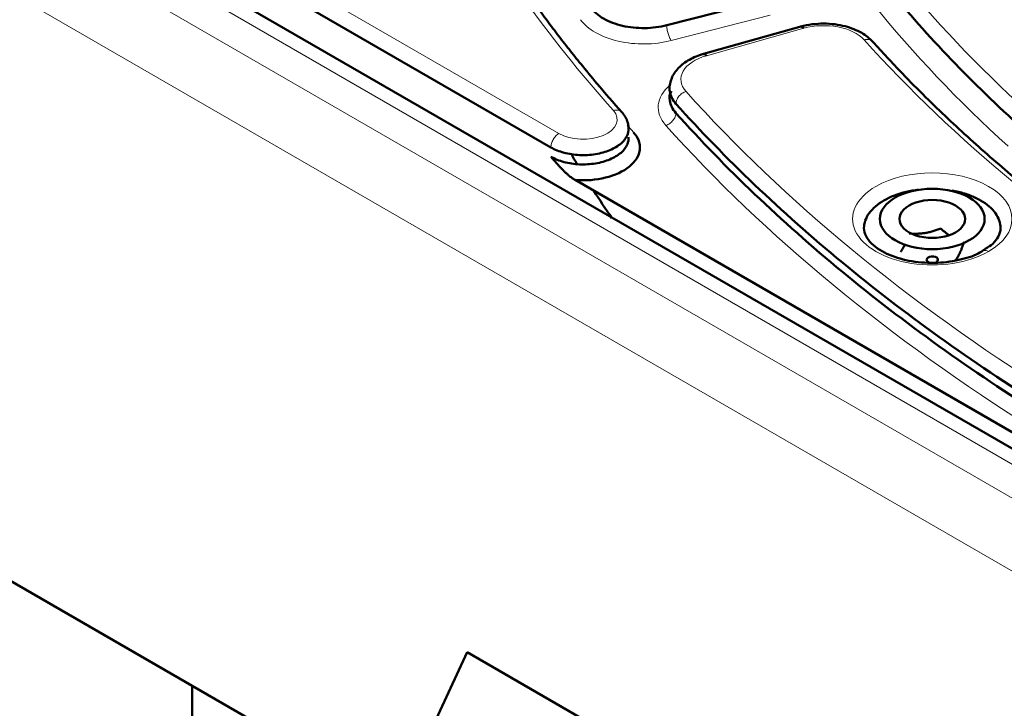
# Model space of a CAD drawing. Header units: millimetres. Extents: x 5 to 579, y 5 to 290.
# Tile 56 of 85: x 327 to 336, y 190 to 196. Entities that reach past the tile are written whole.
import ezdxf

# ---------------------------------------------------------------- set-up
doc = ezdxf.new("R2010")
doc.units = ezdxf.units.MM
doc.layers.add('1', color=7, linetype='Continuous', true_color=0xffffff)

msp = doc.modelspace()

# ---------------------------------------------------------------- linework, layer by layer
at = {"layer": '1', "color": 18, "linetype": 'Continuous', "lineweight": 13}
for p, q in [((322.99327, 199.97169), (332.01675, 194.76198)), ((322.15108, 199.85287), (350.0818, 183.72706)), ((321.89261, 199.70364), (349.82332, 183.57783)), ((321.60994, 199.22524), (349.54065, 183.09943)), ((333.00405, 195.57837), (333.87218, 195.80152)), ((334.16733, 195.68581), (333.31322, 195.4453))]:
    msp.add_line(p, q, dxfattribs=at)
at = {"layer": '1', "color": 18, "linetype": 'Continuous', "lineweight": 50}
for p, q in [((350.28232, 183.74657), (322.35056, 199.87298)), ((322.92256, 199.84921), (331.94604, 194.63951)), ((333.83151, 195.93592), (332.96338, 195.71276)), ((334.15294, 195.70399), (333.26674, 195.45445)), ((332.15817, 194.35373), (341.26412, 189.09641)), ((330.59278, 188.87264), (326.21704, 191.39897)), ((330.25056, 188.13513), (331.21141, 190.20549)), ((331.21141, 190.20549), (339.736, 185.28381)), ((328.79394, 189.91087), (328.79394, 183.16918))]:
    msp.add_line(p, q, dxfattribs=at)
for centre, major_axis, start_param, end_param in [((351.91394, 200.79413), (-16.70868, 0), 5.6671386, 8.6393798), ((351.91394, 200.91066), (-15.89931, 0), 5.7447949, 8.6393798), ((351.91394, 200.74736), (16.75, 0), 3.4223164, 3.7335335), ((332.22888, 194.63951), (0.5, 0), 4.5704919, 6.7594447), ((351.91394, 198.46117), (20.9, 0), 3.4697301, 3.4772955), ((351.91394, 198.46117), (20.9, 0), 3.4972845, 3.5185613), ((335.29693, 194.01126), (0.28868, 0), 2.3561945, 3.403392), ((335.29693, 194.01126), (0.28868, 0), 1.3089969, 2.3561945), ((335.29693, 194.01126), (0.28868, 0), 0.2617994, 1.3089969), ((335.29693, 194.01126), (0.28868, 0), 5.4977871, 6.5449847), ((335.29693, 194.01126), (0.28868, 0), 3.403392, 4.4505896), ((335.29693, 194.01126), (0.28868, 0), 4.4505896, 5.4977871), ((335.29693, 193.6538), (0.05, 0), 0, 4.0958514), ((335.29693, 193.6538), (0.05, 0), 5.4977871, 6.2831853)]:
    msp.add_ellipse(centre, major_axis=major_axis, ratio=0.57735, start_param=start_param, end_param=end_param, dxfattribs=at)
at = {"layer": '1', "color": 18, "linetype": 'Continuous', "lineweight": 13}
for centre, major_axis, start_param, end_param in [((351.91394, 200.74736), (-18.7, 0), 0.3065785, 0.5660861), ((351.91394, 200.50241), (-18.9, 0), 0.3065785, 0.5660861), ((351.91394, 200.74736), (21.85, 0), 3.4433191, 3.617852), ((332.76001, 195.89483), (-0.6, 0), 0.3947803, 1.9896753), ((334.34268, 195.47824), (-0.4, 0), 3.6206335, 5.1661746), ((351.91394, 200.74736), (19.4, 0), 3.6206335, 3.8842823), ((333.48857, 195.23773), (-0.4, 0), 5.1661746, 6.7610696), ((333.48857, 194.99278), (-0.6, 0), 5.6865589, 6.7610696), ((351.91394, 200.74736), (-21.15, 0), 0.4778843, 0.7438462), ((332.22888, 194.88446), (0.3, 0), 3.9269908, 6.7594447), ((351.91394, 200.50241), (21.65, 0), 3.6121388, 3.617852), ((351.91394, 200.50241), (-21.35, 0), 0.4778843, 0.7438462), ((335.29693, 194.01126), (-0.7, 0), 2.3561945, 5.4977871), ((335.29693, 194.01126), (-0.7, 0), 5.4977871, 8.6393798)]:
    msp.add_ellipse(centre, major_axis=major_axis, ratio=0.57735, start_param=start_param, end_param=end_param, dxfattribs=at)
at = {"layer": '1', "color": 18, "linetype": 'Continuous', "lineweight": 50}
msp.add_ellipse((335.29693, 194.01126), major_axis=(-0.46, 0), ratio=0.57735, dxfattribs=at)
at = {"layer": '1', "color": 18, "linetype": 'Continuous', "lineweight": 13}
for points in [[(335.16394, 200.75393), (335.16394, 200.43746), (335.2178, 199.80452), (335.45938, 198.86425), (335.85942, 197.94218), (336.41408, 197.04719), (337.11801, 196.1879), (337.96444, 195.37258), (338.9452, 194.60909), (340.05086, 193.90477), (341.27077, 193.26642), (342.59318, 192.70018), (344.00535, 192.21149), (345.49369, 191.80508), (347.04386, 191.48485), (348.64093, 191.25388), (350.26951, 191.1144), (351.91394, 191.06776), (353.55837, 191.1144), (355.18696, 191.25388), (356.78403, 191.48485), (358.3342, 191.80508), (359.82253, 192.21149), (361.23472, 192.70019), (362.55704, 193.26638), (363.37054, 193.69208), (363.75798, 193.91577)], [(333.04458, 195.02332), (333.04458, 195.03394), (333.0492, 195.05679), (333.06896, 195.08984), (333.09848, 195.11683), (333.12183, 195.12807), (333.13338, 195.13152)], [(333.04458, 194.94167), (333.04458, 194.93105), (333.03996, 194.9082), (333.0202, 194.87515), (332.99068, 194.84815), (332.96733, 194.83692), (332.95578, 194.83347)]]:
    msp.add_open_spline(points, degree=3, dxfattribs=at)
at = {"layer": '1', "color": 18, "linetype": 'Continuous', "lineweight": 50}
for points, degree in [([(333.99055, 197.38993), (334.11323, 197.16619), (334.38382, 196.72316), (334.8634, 196.07531), (335.41471, 195.44678), (335.8286, 195.04233), (336.04662, 194.84425)], 3), ([(332.96338, 195.71276), (332.90307, 195.69726), (332.77018, 195.68006), (332.57028, 195.70108), (332.39998, 195.76507), (332.32386, 195.83027), (332.29847, 195.86545)], 3), ([(333.04458, 195.02332), (333.26114, 194.78191), (333.72222, 194.30725), (334.49413, 193.62349), (335.34301, 192.97084), (335.95786, 192.55835), (336.27671, 192.35829)], 3), ([(332.62877, 194.80741), (332.62645, 194.88436), (332.57045, 194.94841)], 2), ([(336.27671, 192.27664), (335.95786, 192.4767), (335.34301, 192.88919), (334.49413, 193.54184), (333.72222, 194.2256), (333.26114, 194.70026), (333.04458, 194.94167)], 3), ([(335.76214, 193.74817), (335.73623, 193.73023)], 1)]:
    msp.add_open_spline(points, degree=degree, dxfattribs=at)
for points, knots in [([(332.57045, 194.94841), (332.49566, 195.03209), (332.37296, 195.17329), (332.21973, 195.35827), (332.10388, 195.50305), (332.00126, 195.63526), (331.89986, 195.77013), (331.80076, 195.90631), (331.70465, 196.04288), (331.6137, 196.17664), (331.52693, 196.30862), (331.42666, 196.46637), (331.29415, 196.68475), (331.19513, 196.86031), (331.13909, 196.96425)], [0, 0, 0, 0, 0.1296001, 0.2174322, 0.2822073, 0.3490007, 0.416711, 0.4844195, 0.5521263, 0.6194034, 0.6819859, 0.7462025, 0.8503926, 1, 1, 1, 1]), ([(334.14018, 195.7004), (334.14334, 195.7013), (334.15183, 195.70055), (334.16163, 195.69256), (334.16733, 195.68581)], [0, 0, 0, 0, 0.4119593, 1, 1, 1, 1]), ([(334.77232, 195.56956), (334.74548, 195.5987), (334.67819, 195.65239), (334.53008, 195.71161), (334.37396, 195.73129), (334.23962, 195.72299), (334.17333, 195.70965), (334.14024, 195.70042)], [0, 0, 0, 0, 0.2082346, 0.4440638, 0.7070541, 0.8500969, 1, 1, 1, 1]), ([(337.67613, 193.17571), (337.53729, 193.26303), (337.30466, 193.4141), (337.01327, 193.61404), (336.79259, 193.77151), (336.60044, 193.91322), (336.41025, 194.05829), (336.22289, 194.2062), (336.02958, 194.36421), (335.83131, 194.53257), (335.62904, 194.71163), (335.43102, 194.89454), (335.23195, 195.08664), (335.00953, 195.31169), (334.85722, 195.47519), (334.77232, 195.56956)], [0, 0, 0, 0, 0.1211328, 0.2066706, 0.2671429, 0.3282834, 0.3907413, 0.4532538, 0.5157641, 0.5886893, 0.6616118, 0.7345974, 0.8095284, 0.8908591, 1, 1, 1, 1]), ([(333.28612, 195.4599), (333.24075, 195.44709), (333.15966, 195.41409), (333.06193, 195.34114), (333.00083, 195.2508), (332.98841, 195.18512), (332.98865, 195.15072)], [0, 0, 0, 0, 0.2553284, 0.5083814, 0.7571869, 1, 1, 1, 1]), ([(333.31322, 195.4453), (333.30752, 195.45205), (333.29771, 195.46004), (333.28922, 195.46079), (333.28607, 195.45989)], [0, 0, 0, 0, 0.5880407, 1, 1, 1, 1]), ([(333.04458, 194.94167), (333.01422, 194.97551), (332.98198, 195.04035), (332.98945, 195.1067), (332.99918, 195.13356)], [0, 0, 0, 0, 0.5828355, 1, 1, 1, 1]), ([(332.98865, 195.06907), (332.98745, 195.08682), (332.99195, 195.10775), (333.00311, 195.12943), (333.00483, 195.13252)], [0, 0, 0, 0, 0.8577466, 1, 1, 1, 1]), ([(332.98861, 195.15187), (332.98877, 195.14566), (332.99239, 195.10106), (333.01422, 195.05716), (333.04458, 195.02332)], [0, 0, 0, 0, 0.1392759, 1, 1, 1, 1]), ([(331.94604, 194.63951), (331.96271, 194.62988), (331.9991, 194.6123), (332.08109, 194.58518), (332.19739, 194.56767), (332.34048, 194.57597), (332.46979, 194.61237), (332.56919, 194.67242), (332.62642, 194.74859), (332.63181, 194.80609), (332.62498, 194.83506), (332.62445, 194.83711)], [0, 0, 0, 0, 0.0708983, 0.1417966, 0.283038, 0.4242795, 0.5655209, 0.7067623, 0.8480038, 0.9892452, 1, 1, 1, 1]), ([(332.62858, 194.72972), (332.62988, 194.70906), (332.62182, 194.66082), (332.56919, 194.59077), (332.46979, 194.53072), (332.34048, 194.49432), (332.19739, 194.48602), (332.08109, 194.50353), (331.9991, 194.53065), (331.96271, 194.54823), (331.94604, 194.55786)], [0, 0, 0, 0, 0.1122568, 0.2601172, 0.4079775, 0.5558378, 0.7036982, 0.8515585, 0.9257793, 1, 1, 1, 1]), ([(331.94604, 194.55786), (331.94905, 194.55438), (331.95481, 194.54772), (331.96307, 194.53818), (331.97056, 194.52955), (331.97728, 194.52185), (331.98324, 194.51507), (331.98842, 194.50922), (331.99282, 194.50428), (331.99816, 194.49829), (332.00464, 194.49106), (332.01247, 194.48243), (332.02008, 194.47413), (332.02748, 194.46618), (332.03467, 194.45857), (332.04164, 194.45131), (332.05231, 194.44037), (332.06661, 194.42614), (332.08456, 194.40929), (332.10109, 194.39478), (332.11619, 194.38246), (332.13014, 194.37191), (332.14175, 194.36388), (332.14996, 194.35864), (332.15377, 194.35632), (332.15553, 194.35528), (332.15644, 194.35474), (332.15725, 194.35427), (332.15784, 194.35393), (332.15811, 194.35378), (332.15817, 194.35374)], [0, 0, 0, 0, 0.044774, 0.0857099, 0.1228013, 0.1560351, 0.1853941, 0.2108593, 0.2324108, 0.2500301, 0.2893684, 0.327492, 0.3644101, 0.4001266, 0.4346409, 0.4679483, 0.5000411, 0.5867544, 0.6701096, 0.750025, 0.8137804, 0.875131, 0.9376209, 0.9688371, 0.9844396, 0.9883372, 0.9922399, 0.9965306, 0.9991182, 1, 1, 1, 1]), ([(334.87267, 194.17456), (334.92827, 194.20666), (335.02751, 194.24483), (335.13903, 194.26454), (335.17628, 194.26895)], [0, 0, 0, 0, 0.6725999, 1, 1, 1, 1]), ([(335.46984, 194.26132), (335.48906, 194.25798), (335.54503, 194.24647), (335.63242, 194.2195), (335.72393, 194.17614), (335.79903, 194.12331), (335.85483, 194.06303), (335.8892, 193.99763), (335.89694, 193.95226), (335.89693, 193.92957), (335.89693, 193.92955)], [0, 0, 0, 0, 0.0784956, 0.2320564, 0.3856172, 0.539178, 0.6927389, 0.8462997, 0.9998605, 1, 1, 1, 1]), ([(334.69693, 193.92936), (334.69693, 193.92944), (334.69692, 193.9522), (334.70469, 193.99764), (334.75027, 194.08456), (334.81706, 194.14246), (334.87267, 194.17456)], [0, 0, 0, 0, 0.0009326, 0.2513023, 0.5016719, 1, 1, 1, 1]), ([(335.73623, 193.73023), (335.72994, 193.72542), (335.68566, 193.69438), (335.54999, 193.64966), (335.34221, 193.61841), (335.11443, 193.63251), (334.94275, 193.6818), (334.82965, 193.74019), (334.75735, 193.79606), (334.70825, 193.8614), (334.69667, 193.90613), (334.69693, 193.92959)], [0, 0, 0, 0, 0.0234446, 0.1567216, 0.306393, 0.4589033, 0.6104882, 0.6929633, 0.7855147, 0.8877939, 1, 1, 1, 1]), ([(335.37165, 193.9273), (335.34885, 193.91821), (335.32587, 193.91007), (335.29098, 193.8999), (335.27928, 193.89686), (335.26161, 193.89288), (335.2557, 193.89165), (335.24384, 193.8894), (335.23789, 193.88837), (335.22011, 193.88563), (335.20833, 193.88424), (335.1849, 193.88229), (335.17326, 193.88172), (335.1385, 193.8811), (335.11557, 193.88213), (335.09281, 193.88416)], [0, 0, 0, 0, 0.25, 0.25, 0.375, 0.375, 0.4375, 0.4375, 0.5, 0.5, 0.625, 0.625, 0.75, 0.75, 1, 1, 1, 1]), ([(335.4456, 193.86785), (335.43781, 193.87316), (335.43005, 193.87879), (335.41803, 193.88796), (335.41377, 193.89131), (335.40526, 193.89816), (335.40101, 193.90167), (335.38831, 193.91238), (335.37994, 193.91975), (335.37165, 193.9273)], [0, 0, 0, 0, 0.3123603, 0.3123603, 0.4842702, 0.4842702, 0.6561802, 0.6561802, 1, 1, 1, 1]), ([(335.89693, 193.92961), (335.8973, 193.90465), (335.88372, 193.85994), (335.83888, 193.79752), (335.78833, 193.76313), (335.76214, 193.74817)], [0, 0, 0, 0, 0.4138666, 0.741422, 1, 1, 1, 1]), ([(335.05739, 193.78967), (335.05672, 193.78819), (335.05605, 193.78673), (335.0522, 193.77845), (335.04905, 193.77208), (335.04277, 193.76022), (335.03965, 193.75473), (335.03034, 193.73942), (335.02419, 193.73076), (335.01809, 193.72318)], [0, 0, 0, 0, 0.0500505, 0.0500505, 0.2875378, 0.2875378, 0.5250252, 0.5250252, 1, 1, 1, 1]), ([(335.50106, 193.64846), (335.50716, 193.65606), (335.51332, 193.66474), (335.52267, 193.68012), (335.52581, 193.68564), (335.53054, 193.69459), (335.53212, 193.69769), (335.5353, 193.70412), (335.5369, 193.70745), (335.54166, 193.71773), (335.54482, 193.72496), (335.55109, 193.74016), (335.55421, 193.74811), (335.56353, 193.77293), (335.56967, 193.79075), (335.57577, 193.80945)], [0, 0, 0, 0, 0.25, 0.25, 0.375, 0.375, 0.4375, 0.4375, 0.5, 0.5, 0.625, 0.625, 0.75, 0.75, 1, 1, 1, 1])]:
    msp.add_open_spline(points, degree=3, knots=knots, dxfattribs=at)
at = {"layer": '1', "color": 18, "linetype": 'Continuous', "lineweight": 13}
for points, knots in [([(332.96338, 195.71276), (332.96338, 195.70742), (332.96364, 195.70173), (332.96468, 195.6899), (332.96545, 195.68376), (332.96749, 195.67124), (332.96875, 195.66487), (332.97171, 195.65215), (332.97341, 195.6458), (332.97717, 195.63336), (332.97924, 195.62727), (332.98367, 195.61559), (332.98603, 195.61), (332.99095, 195.59953), (332.99351, 195.59465), (332.99873, 195.5858), (333.00139, 195.58182), (333.00405, 195.57837)], [0, 0, 0, 0, 0.125, 0.125, 0.25, 0.25, 0.375, 0.375, 0.5, 0.5, 0.625, 0.625, 0.75, 0.75, 0.875, 0.875, 1, 1, 1, 1]), ([(334.77236, 195.5695), (334.76892, 195.57341), (334.75759, 195.58298), (334.73253, 195.5909), (334.7092, 195.58815), (334.69766, 195.58469)], [0, 0, 0, 0, 0.2152631, 0.6076316, 1, 1, 1, 1]), ([(332.4955, 194.96386), (332.50705, 194.9673), (332.53042, 194.97002), (332.55562, 194.96202), (332.56701, 194.95235), (332.5705, 194.94835)], [0, 0, 0, 0, 0.390854, 0.781708, 1, 1, 1, 1]), ([(331.94604, 194.63951), (331.94604, 194.64485), (331.94649, 194.65046), (331.9483, 194.66198), (331.94965, 194.6679), (331.95319, 194.67982), (331.95538, 194.68582), (331.96053, 194.69768), (331.96348, 194.70353), (331.97002, 194.71487), (331.97362, 194.72035), (331.98131, 194.73073), (331.98541, 194.73563), (331.99396, 194.74466), (331.99841, 194.74878), (332.00749, 194.75611), (332.01212, 194.75931), (332.01675, 194.76198)], [0, 0, 0, 0, 0.125, 0.125, 0.25, 0.25, 0.375, 0.375, 0.5, 0.5, 0.625, 0.625, 0.75, 0.75, 0.875, 0.875, 1, 1, 1, 1]), ([(335.79191, 193.72549), (335.78271, 193.7308), (335.76412, 193.73728), (335.74696, 193.73393), (335.73947, 193.72893), (335.73833, 193.72805)], [0, 0, 0, 0, 0.4567122, 0.9134245, 1, 1, 1, 1])]:
    msp.add_open_spline(points, degree=3, knots=knots, dxfattribs=at)

doc.saveas('drawing.dxf')
